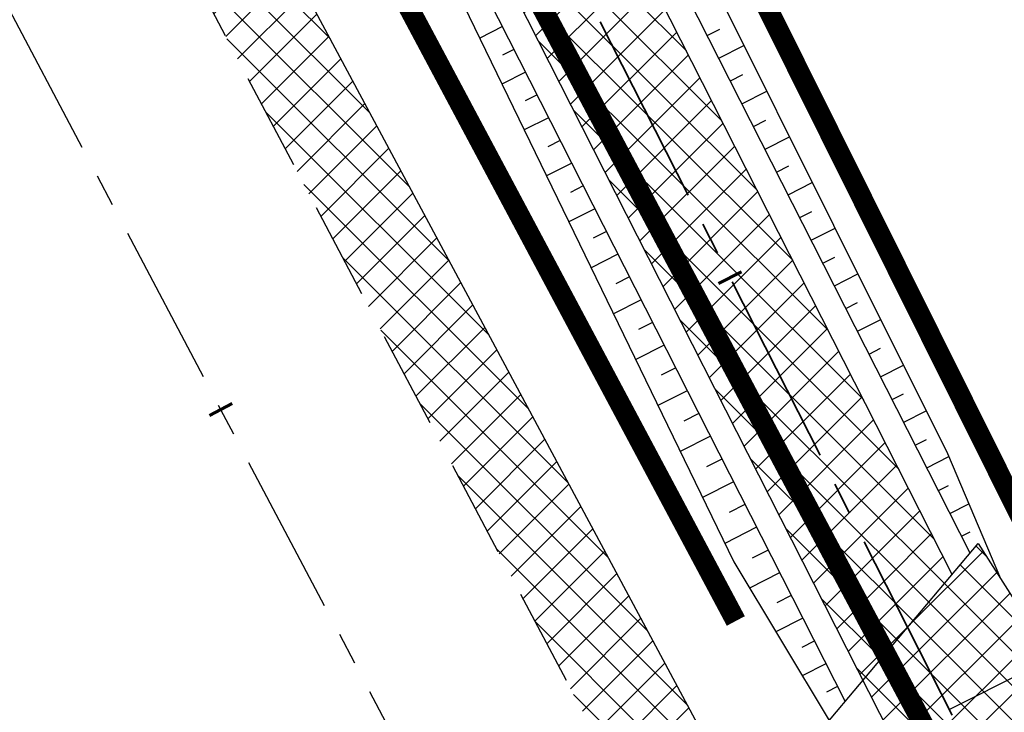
# Model space of a CAD drawing. Header units: metres. Extents: x 7529682 to 7533711, y 5721195 to 5727842.
# Tile 109 of 232: x 7530798 to 7530818, y 5725713 to 5725727. Entities that reach past the tile are written whole.
import ezdxf

# ---------------------------------------------------------------- set-up
doc = ezdxf.new("R2010")
doc.units = ezdxf.units.M
for name, pattern in [('817-dzialki-09-05-04$0$HIDDEN', [0.375, 0.25, -0.125]), ('ACAD_ISO05W100', [33, 24, -3, 0, -3, 0, -3]), ('CENTER', [50.800000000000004, 31.75, -6.35, 6.35, -6.35]), ('CENTER2', [28.575000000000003, 19.05, -3.175, 3.175, -3.175]), ('HIDDEN', [9.524999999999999, 6.35, -3.175])]:
    doc.linetypes.add(name, pattern=pattern)
for name, color, linetype in [('C-DROGI-SYTUACJA', 7, 'Continuous'), ('C-DROGI-SYTUACJA-ETYKIETY', 7, 'Continuous'), ('D-hatch-pobocza', 131, 'Continuous'), ('D-hatch-zjazdy-BA', 244, 'Continuous'), ('D-pobocza', 60, 'Continuous'), ('D-rowy', 160, 'Continuous'), ('D-skarpa', 2, 'Continuous'), ('D-skarpa-kreskowanie', 2, 'Continuous')]:
    doc.layers.add(name, color=color, linetype=linetype)
doc.layers.add('D-hatch-ciag-pieszo-rowerowy', color=7, linetype='Continuous', lineweight=13, true_color=0xff9f80)
doc.layers.add('D-LR-etap-III', color=7, linetype='817-dzialki-09-05-04$0$HIDDEN', lineweight=50, true_color=0x00008f)
for name, color, linetype, lineweight in [('D-krawędzie', 3, 'Continuous', 30), ('D-obrzeża', 2, 'Continuous', 30), ('D-oś', 10, 'CENTER', 30), ('D-pas-drogowy', 7, 'ACAD_ISO05W100', 50), ('D-zjazdy', 202, 'Continuous', 30), ('D-zjazdy-opis', 202, 'Continuous', 30)]:
    doc.layers.add(name, color=color, linetype=linetype, lineweight=lineweight)
doc.layers.add('poprzeczki', color=7, linetype='Continuous', true_color=0x0000c7)
pattern_1 = [(45, (0, 0), (-0.3367596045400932, 0.3367596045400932), []), (135, (0, 0), (-0.3367596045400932, -0.3367596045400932), [])]

# ---------------------------------------------------------------- blocks, each defined once
blk = doc.blocks.new('AeccTickLine')
at = {"color": 0, "linetype": 'ByBlock', "lineweight": -2}
blk.add_line((0, 1), (-3.673819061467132e-16, -1), dxfattribs=at)

msp = doc.modelspace()

# ---------------------------------------------------------------- hatches: boundary and pattern name
at = {"layer": 'D-hatch-ciag-pieszo-rowerowy'}
h = msp.add_hatch(dxfattribs=at)
h.set_pattern_fill('ANSI37', color=256, scale=0.15, style=0)
h.set_pattern_definition(pattern_1)
edge = h.paths.add_edge_path()
edge.add_line((7530776.607199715, 5725790.32115803), (7530759.629252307, 5725822.460878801))
edge.add_line((7530759.629252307, 5725822.460878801), (7530758.520315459, 5725821.883972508))
edge.add_line((7530758.520315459, 5725821.883972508), (7530775.500859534, 5725789.739336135))
edge.add_line((7530775.500859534, 5725789.739336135), (7530792.728626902, 5725756.83339883))
edge.add_line((7530792.728626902, 5725756.83339883), (7530803.872935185, 5725735.729115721))
edge.add_arc((7530538.588320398, 5725595.643166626), 299.9999999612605, 26.897255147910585, 27.836700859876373, ccw=False)
edge.add_line((7530806.134081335, 5725731.360762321), (7530814.970565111, 5725713.941033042))
edge.add_line((7530814.970565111, 5725713.941033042), (7530815.845092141, 5725714.97978109))
edge.add_line((7530815.845092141, 5725714.97978109), (7530807.239406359, 5725731.94451075))
edge.add_arc((7530539.69370321, 5725596.226801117), 299.9999999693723, 26.89727954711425, 27.83670124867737)
edge.add_line((7530804.978317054, 5725736.312752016), (7530793.835011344, 5725757.415136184))
edge.add_line((7530793.835011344, 5725757.415136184), (7530776.607199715, 5725790.32115803))
edge = h.paths.add_edge_path()
edge.add_line((7530816.037319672, 5725715.20810562), (7530816.719618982, 5725716.018528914))
edge.add_line((7530816.719618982, 5725716.018528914), (7530808.344729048, 5725732.528263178))
edge.add_arc((7530540.799086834, 5725596.810433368), 299.9999999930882, 26.89730528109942, 27.83670086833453)
edge.add_line((7530806.083701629, 5725736.896382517), (7530794.941395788, 5725757.996873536))
edge.add_line((7530794.941395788, 5725757.996873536), (7530777.713539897, 5725790.902979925))
edge.add_line((7530777.713539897, 5725790.902979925), (7530760.738189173, 5725823.037785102))
edge.add_line((7530760.738189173, 5725823.037785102), (7530759.629252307, 5725822.460878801))
edge.add_line((7530759.629252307, 5725822.460878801), (7530776.607199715, 5725790.32115803))
edge.add_line((7530776.607199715, 5725790.32115803), (7530793.835011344, 5725757.415136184))
edge.add_line((7530793.835011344, 5725757.415136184), (7530804.978317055, 5725736.312752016))
edge.add_arc((7530539.69370321, 5725596.226801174), 299.9999999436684, 26.89727953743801, 27.83670123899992, ccw=False)
edge.add_line((7530807.239406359, 5725731.94451075), (7530815.845092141, 5725714.97978109))
edge.add_line((7530815.845092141, 5725714.97978109), (7530816.037319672, 5725715.20810562))
at = {"layer": 'D-hatch-pobocza'}
h = msp.add_hatch(dxfattribs=at)
h.set_pattern_fill('ANSI37', color=256, scale=0.15, style=0)
h.set_pattern_definition(pattern_1)
h.paths.add_polyline_path([(7530720.98, 5725884.44), (7530708.37, 5725908.34), (7530695.8, 5725932.28), (7530687.36, 5725949.02), (7530675.509999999, 5725970.87), (7530663.29, 5725994.02), (7530649.63, 5726020.19), (7530635.9, 5726046.17), (7530600.685173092, 5726114.059213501), (7530599.742800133, 5726113.514541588), (7530641.555222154, 5726032.007915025), (7530660.960861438, 5725995.070069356), (7530689.128213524, 5725941.540167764), (7530707.335918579, 5725907.031820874), (7530725.255781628, 5725873.092686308), (7530743.969545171, 5725837.653904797), (7530770.526708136, 5725787.119408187), (7530787.864146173, 5725754.266918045), (7530809.812893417, 5725712.701971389), (7530812.027706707, 5725712.540894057), (7530798.84, 5725737.15), (7530787.349999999, 5725758.8), (7530776.05, 5725780.2), (7530760.429999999, 5725809.79), (7530749.219999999, 5725830.63), (7530733.519999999, 5725861.06)])
at = {"layer": 'D-hatch-zjazdy-BA'}
h = msp.add_hatch(dxfattribs=at)
h.set_pattern_fill('ANSI37', color=256, scale=0.15, style=0)
h.set_pattern_definition(pattern_1)
h.paths.add_polyline_path([(7530817.228896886, 5725716.623440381), (7530814.970565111, 5725713.941033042), (7530816.52699201, 5725710.872783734), (7530818.77, 5725714.21)])

# ---------------------------------------------------------------- linework, layer by layer
at = {"layer": 'C-DROGI-SYTUACJA', "color": 10, "linetype": 'CENTER2', "lineweight": 35, "ltscale": 0.2}
msp.add_lwpolyline([(7530731.225186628, 5725876.243669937), (7530749.9411932, 5725840.80064079), (7530776.607199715, 5725790.32115803), (7530793.835011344, 5725757.415136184), (7530804.978317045, 5725736.312752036, -0.004099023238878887), (7530807.239406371, 5725731.944510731), (7530820.113028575, 5725706.566228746), (7530830.270223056, 5725687.299354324), (7530846.386568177, 5725656.604833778), (7530866.204308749, 5725619.068234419), (7530877.760224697, 5725597.076230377, 0.1335355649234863), (7530884.90917624, 5725589.391702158), (7530887.484076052, 5725587.791725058, -0.1336076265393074), (7530894.635661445, 5725580.10218264), (7530904.400482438, 5725561.506014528, -0.1127731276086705)], format="xyb", dxfattribs=at)
at = {"layer": 'D-krawędzie', "linetype": 'HIDDEN', "ltscale": 0.3, "flags": 128}
msp.add_lwpolyline([(7530572.009999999, 5726166.06), (7530620.380949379, 5726072.761487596), (7530641.555222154, 5726032.007915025), (7530660.960861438, 5725995.070069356), (7530689.128213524, 5725941.540167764), (7530707.335918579, 5725907.031820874), (7530725.255781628, 5725873.092686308), (7530743.969545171, 5725837.653904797), (7530770.526708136, 5725787.119408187), (7530787.864146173, 5725754.266918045), (7530809.897571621, 5725712.541613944), (7530824.739035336, 5725684.389287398), (7530840.856259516, 5725653.693092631), (7530860.675070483, 5725616.154465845), (7530865.283000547, 5725607.394015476), (7530878.050274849, 5725583.079962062), (7530918.171722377, 5725507.178125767), (7530950.162943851, 5725446.305402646), (7530993.419108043, 5725364.264712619), (7531022.766433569, 5725308.719304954), (7531053.80955549, 5725249.872416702), (7531081.165622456, 5725197.874670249), (7531103.902359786, 5725154.540603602), (7531128.123220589, 5725108.448161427), (7531149.3, 5725068.249999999), (7531167.380094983, 5725033.766927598), (7531197.164745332, 5724976.987689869), (7531228.151004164, 5724918.034426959), (7531253.152837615, 5724870.491119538), (7531286.7961686, 5724806.653565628), (7531306.739858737, 5724768.664832), (7531335.094443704, 5724714.652299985), (7531357.3191504, 5724672.438740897), (7531373.644908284, 5724641.454376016), (7531392.161870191, 5724605.998675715), (7531418.480331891, 5724555.852756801), (7531439.726902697, 5724515.582472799), (7531468.399107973, 5724461.077223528), (7531491.782023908, 5724416.527754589), (7531531.990296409, 5724339.832565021), (7531557.226635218, 5724291.658956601), (7531569.851546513, 5724267.577443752), (7531591.375556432, 5724226.547822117), (7531610.003879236, 5724191.103071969), (7531616.882991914, 5724177.998849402), (7531629.984986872, 5724153.025496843), (7531641.006768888, 5724132.021778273), (7531664.906257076, 5724087.616922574), (7531677.64401952, 5724064.785715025), (7531683.112433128, 5724054.988140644), (7531686.752875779, 5724048.180044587), (7531695.447538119, 5724031.696667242), (7531703.748818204, 5724015.917210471), (7531709.214143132, 5724005.513965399), (7531719.388607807, 5723986.14687362), (7531726.295217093, 5723973.000144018), (7531732.740794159, 5723960.735633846), (7531735.13, 5723956.19)], dxfattribs=at)
at = {"layer": 'D-LR-etap-III', "ltscale": 10, "flags": 128}
msp.add_lwpolyline([(7531750.474471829, 5723895.103125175, 0.4, 0.4, 0), (7531750.505, 5723895.13, 0.4, 0.4, 0), (7531682.71, 5724022.92, 0.4, 0.4, 0), (7531619.177023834, 5724147.203692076, 0.4, 0.4, 0), (7531592.308960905, 5724198.48863389, 0.4, 0.4, 0), (7531553.263875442, 5724272.918564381, 0.4, 0.4, 0), (7531504.019999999, 5724366.79, 0.4, 0.4, 0), (7531482.09, 5724407.62, 0.4, 0.4, 0), (7531412.350402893, 5724541.182759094, 0.4, 0.4, 0), (7531388.463669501, 5724586.929768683, 0.4, 0.4, 0), (7531345.12, 5724669.94, 0.4, 0.4, 0), (7531127.66, 5725081.67, 0.4, 0.4, 0), (7531059.253139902, 5725211.040795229, 0.4, 0.4, 0), (7531008.007244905, 5725307.953830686, 0.4, 0.4, 0), (7530964.181635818, 5725390.835555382, 0.4, 0.4, 0), (7530914.557354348, 5725484.683561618, 0.4, 0.4, 0), (7530865.243241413, 5725577.493975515, 0.4, 0.4, 0), (7530840.085257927, 5725624.058651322, 0.4, 0.4, 0), (7530802.559525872, 5725694.924584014, 0.4, 0.4, 0), (7530755.54, 5725787.51, 0.4, 0.4, 0), (7530708.717810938, 5725876.303221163, 0.4, 0.4, 0), (7530695.12, 5725902.09, 0.4, 0.4, 0), (7530642.91397006, 5726001.07839487, 0.4, 0.4, 0), (7530634.934723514, 5726016.146615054, 0.4, 0.4, 0), (7530610.820000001, 5726061.929999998, 0.4, 0.4, 0), (7530610.820000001, 5726061.929999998, 0.4, 0.4, 0), (7530607.21, 5726063.51, 0.4, 0.4, 0), (7530597.42, 5726080.68, 0.4, 0.4, 0), (7530591.16, 5726088.44, 0.4, 0.4, 0), (7530581.28, 5726107.21, 0.4, 0.4, 0), (7530571.29, 5726130.56, 0.4, 0.4, 0), (7530549.554994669, 5726171.527317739, 0.4, 0.4, 0), (7530531.014309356, 5726206.473807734, 0.4, 0.4, 0), (7530516.461208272, 5726236.016618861, 0.4, 0.4, 0), (7530500.798929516, 5726266.141265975, 0.4, 0.4, 0), (7530491.349999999, 5726283.94, 0.4, 0.4, 0), (7530482.4, 5726303.41, 0.4, 0.4, 0), (7530482.4, 5726303.41, 0.4, 0.4, 0), (7530450.41, 5726357.28, 0.4, 0.4, 0), (7530397.759396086, 5726458.499907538, 0.4, 0.4, 0), (7530334.707815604, 5726583.664702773, 0.4, 0.4, 0), (7530303.939274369, 5726645.167943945, 0.4, 0.4, 0), (7530300.509779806, 5726651.777515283, 0.4, 0.4, 0), (7530289.213532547, 5726671.966724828, 0.4, 0.4, 0), (7530281.54, 5726685.57, 0.4, 0.4, 0), (7530261.37085633, 5726724.163374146, 0.4, 0.4, 0), (7530254.03, 5726738.21, 0.4, 0.4, 0), (7530197.219999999, 5726845.06, 0.4, 0.4, 0), (7530194.71, 5726849.15, 0.4, 0.4, 0), (7530195.92, 5726850.75, 0.4, 0.4, 0), (7530170.546669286, 5726892.961489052, 0.4, 0.4, 0), (7530143.174718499, 5726945.065838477, 0.4, 0.4, 0), (7530105.059999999, 5727018.32, 0.4, 0.4, 0), (7530100.059999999, 5727027.16, 0.4, 0.4, 0), (7530062.318670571, 5727099.625398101, 0.4, 0.4, 0), (7530015.378537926, 5727189.420463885, 0.4, 0.4, 0), (7529983.207960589, 5727250.206596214, 0.4, 0.4, 0), (7529953.284293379, 5727306.74720398, 0.4, 0.4, 0), (7529900.67053443, 5727406.15903814, 0.4, 0.4, 0), (7529890.630239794, 5727425.131178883, 0.4, 0.4, 0), (7529875.155383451, 5727454.426350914, 0.4, 0.4, 0), (7529857.560096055, 5727487.787346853, 0.4, 0.4, 0), (7529835.194401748, 5727530.19312405, 0.4, 0.4, 0), (7529811.740544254, 5727574.662079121, 0.4, 0.4, 0), (7529792.101859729, 5727611.922638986, 0.4, 0.4, 0), (7529768.066117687, 5727657.469613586, 0.4, 0.4, 0), (7529755.210566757, 5727682.131373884, 0.4, 0.4, 0), (7529753.309999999, 5727681.13, 0.4, 0.4, 0), (7529739.21, 5727707.77, 0.4, 0.4, 0), (7529735.394745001, 5727711.251990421, 0.4, 0.4, 0), (7529725.42, 5727730.2, 0.4, 0.4, 0), (7529723.55, 5727729.88, 0.4, 0.4, 0), (7529695.566668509, 5727782.932080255, 0.4, 0.4, 0), (7529717.67971874, 5727794.024357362, 0.4, 0.4, 0), (7529736.274870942, 5727758.647400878, 0.4, 0.4, 0), (7529736.274870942, 5727758.647400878, 0.4, 0.4, 0), (7529744.511003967, 5727750.406106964, 0.4, 0.4, 0), (7529744.511003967, 5727750.406106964, 0.4, 0.4, 0), (7529750.282568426, 5727738.549848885, 0.4, 0.4, 0), (7529777.108510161, 5727687.569424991, 0.4, 0.4, 0), (7529796.51537536, 5727651.329932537, 0.4, 0.4, 0), (7529814.937945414, 5727616.793170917, 0.4, 0.4, 0), (7529839.006722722, 5727572.303976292, 0.4, 0.4, 0), (7529860.617626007, 5727532.509108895, 0.4, 0.4, 0), (7529882.348967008, 5727491.504261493, 0.4, 0.4, 0), (7529904.865139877, 5727449.096370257, 0.4, 0.4, 0), (7529920.747384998, 5727418.884773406, 0.4, 0.4, 0), (7529946.676504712, 5727368.547487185, 0.4, 0.4, 0), (7529972.024701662, 5727320.573310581, 0.4, 0.4, 0), (7529987.740014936, 5727290.153392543, 0.4, 0.4, 0), (7529996.497385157, 5727273.661630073, 0.4, 0.4, 0), (7530017.541471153, 5727234.202689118, 0.4, 0.4, 0), (7530033.053657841, 5727204.864166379, 0.4, 0.4, 0), (7530051.622983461, 5727170.222745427, 0.4, 0.4, 0), (7530069.276612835, 5727137.015751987, 0.4, 0.4, 0), (7530089.385386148, 5727097.533639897, 0.4, 0.4, 0), (7530109.712512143, 5727060.746615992, 0.4, 0.4, 0), (7530136.769722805, 5727011.640131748, 0.4, 0.4, 0), (7530162.446686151, 5726962.743777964, 0.4, 0.4, 0), (7530187.674104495, 5726916.992101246, 0.4, 0.4, 0), (7530207.820739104, 5726879.335323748, 0.4, 0.4, 0), (7530230.625609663, 5726834.518686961, 0.4, 0.4, 0), (7530262.288093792, 5726776.61832811, 0.4, 0.4, 0), (7530277.509672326, 5726760.213143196, 0.4, 0.4, 0), (7530286.036865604, 5726744.106684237, 0.4, 0.4, 0), (7530288.097472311, 5726735.884066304, 0.4, 0.4, 0), (7530290.393870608, 5726725.046963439, 0.4, 0.4, 0), (7530296.17664807, 5726713.582980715, 0.4, 0.4, 0), (7530302.726195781, 5726701.18226779, 0.4, 0.4, 0), (7530325.685047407, 5726657.466383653, 0.4, 0.4, 0), (7530343.243978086, 5726623.648592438, 0.4, 0.4, 0), (7530360.229820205, 5726591.746871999, 0.4, 0.4, 0), (7530383.20855044, 5726548.059469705, 0.4, 0.4, 0), (7530406.017875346, 5726503.605514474, 0.4, 0.4, 0), (7530427.464919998, 5726462.620289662, 0.4, 0.4, 0), (7530447.9278544, 5726424.388014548, 0.4, 0.4, 0), (7530471.126878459, 5726379.920667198, 0.4, 0.4, 0), (7530490.501003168, 5726343.033350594, 0.4, 0.4, 0), (7530509.499458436, 5726306.733076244, 0.4, 0.4, 0), (7530529.890269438, 5726267.244072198, 0.4, 0.4, 0), (7530543.852446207, 5726238.990319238, 0.4, 0.4, 0), (7530554.808897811, 5726218.943990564, 0.4, 0.4, 0), (7530559.027108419, 5726212.223286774, 0.4, 0.4, 0), (7530563.060988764, 5726206.409670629, 0.4, 0.4, 0), (7530566.93354971, 5726200.463543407, 0.4, 0.4, 0), (7530569.771022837, 5726194.901501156, 0.4, 0.4, 0), (7530571.47319415, 5726191.282350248, 0.4, 0.4, 0), (7530572.839142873, 5726188.024533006, 0.4, 0.4, 0), (7530575.295071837, 5726182.034664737, 0.4, 0.4, 0), (7530579.736851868, 5726173.306070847, 0.4, 0.4, 0), (7530583.3, 5726167.41, 0.4, 0.4, 0), (7530593.4, 5726163.33, 0.4, 0.4, 0), (7530598.618375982, 5726155.264489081, 0.4, 0.4, 0), (7530608.258304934, 5726140.497132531, 0.4, 0.4, 0), (7530603.269999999, 5726136.83, 0.4, 0.4, 0), (7530606.53, 5726131.84, 0.4, 0.4, 0), (7530604.239057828, 5726124.21679044, 0.4, 0.4, 0), (7530605.847136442, 5726121.630127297, 0.4, 0.4, 0), (7530608.971611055, 5726116.164124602, 0.4, 0.4, 0), (7530618.114293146, 5726097.791111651, 0.4, 0.4, 0), (7530651.213125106, 5726034.959524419, 0.4, 0.4, 0), (7530670.243741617, 5725998.61095082, 0.4, 0.4, 0), (7530698.075474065, 5725945.952624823, 0.4, 0.4, 0), (7530716.505955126, 5725911.3051464, 0.4, 0.4, 0), (7530735.223454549, 5725875.667401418, 0.4, 0.4, 0), (7530752.504235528, 5725842.154920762, 0.4, 0.4, 0), (7530778.310652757, 5725793.501254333, 0.4, 0.4, 0), (7530797.499961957, 5725756.381811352, 0.4, 0.4, 0), (7530812.518974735, 5725728.28874362, 0.4, 0.4, 0), (7530820.039295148, 5725713.160404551, 0.4, 0.4, 0), (7530822.422446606, 5725710.193574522, 0.4, 0.4, 0), (7530833.154893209, 5725688.800634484, 0.4, 0.4, 0), (7530849.629354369, 5725656.158601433, 0.4, 0.4, 0), (7530867.98290276, 5725621.963939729, 0.4, 0.4, 0), (7530872.629809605, 5725612.88760475, 0.4, 0.4, 0), (7530880.354488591, 5725597.594500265, 0.4, 0.4, 0), (7530883.839446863, 5725593.389159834, 0.4, 0.4, 0), (7530891.782113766, 5725587.763349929, 0.4, 0.4, 0), (7530895.038670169, 5725584.280746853, 0.4, 0.4, 0), (7530897.033644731, 5725580.941110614, 0.4, 0.4, 0), (7530900.951646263, 5725579.945856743, 0.4, 0.4, 0), (7530904.80970798, 5725571.977328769, 0.4, 0.4, 0), (7530903.682362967, 5725568.566434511, 0.4, 0.4, 0), (7530908.900614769, 5725558.844845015, 0.4, 0.4, 0), (7530910.252030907, 5725545.671606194, 0.4, 0.4, 0), (7530912.872986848, 5725538.645543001, 0.4, 0.4, 0), (7530945.278171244, 5725478.464284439, 0.4, 0.4, 0), (7530959.692318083, 5725450.24628822, 0.4, 0.4, 0), (7531002.82670893, 5725368.192370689, 0.4, 0.4, 0), (7531044.703532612, 5725290.314293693, 0.4, 0.4, 0), (7531064.098839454, 5725253.212562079, 0.4, 0.4, 0), (7531083.010253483, 5725216.677517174, 0.4, 0.4, 0), (7531113.013137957, 5725158.465613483, 0.4, 0.4, 0), (7531137.364304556, 5725113.07076138, 0.4, 0.4, 0), (7531150.830830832, 5725086.711759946, 0.4, 0.4, 0), (7531159.745663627, 5725076.640848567, 0.4, 0.4, 0), (7531166.309999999, 5725074.58, 0.4, 0.4, 0), (7531172.29, 5725062.58, 0.4, 0.4, 0), (7531170.589828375, 5725055.605912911, 0.4, 0.4, 0), (7531173.732823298, 5725044.080706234, 0.4, 0.4, 0), (7531215.342008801, 5724964.859648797, 0.4, 0.4, 0), (7531238.054496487, 5724921.684649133, 0.4, 0.4, 0), (7531262.389821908, 5724875.282876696, 0.4, 0.4, 0), (7531295.587160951, 5724811.265731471, 0.4, 0.4, 0), (7531348.487908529, 5724712.362812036, 0.4, 0.4, 0), (7531363.740817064, 5724682.68394264, 0.4, 0.4, 0), (7531366.986905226, 5724675.865317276, 0.4, 0.4, 0), (7531382.541261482, 5724646.110625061, 0.4, 0.4, 0), (7531401.299165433, 5724610.874551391, 0.4, 0.4, 0), (7531428.964837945, 5724558.862274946, 0.4, 0.4, 0), (7531449.111202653, 5724520.397801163, 0.4, 0.4, 0), (7531477.292992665, 5724465.831467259, 0.4, 0.4, 0), (7531500.996290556, 5724421.112506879, 0.4, 0.4, 0), (7531512.121834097, 5724400.549045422, 0.4, 0.4, 0), (7531513.78163794, 5724396.757451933, 0.4, 0.4, 0), (7531526.32, 5724379.39, 0.4, 0.4, 0), (7531566.783642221, 5724302.73628205, 0.4, 0.4, 0), (7531578.579156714, 5724282.774819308, 0.4, 0.4, 0), (7531584.232619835, 5724273.111246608, 0.4, 0.4, 0), (7531590.109283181, 5724263.508189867, 0.4, 0.4, 0), (7531593.027899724, 5724258.771479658, 0.4, 0.4, 0), (7531595.711841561, 5724254.226824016, 0.4, 0.4, 0), (7531601.659976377, 5724243.898197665, 0.4, 0.4, 0), (7531606.097733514, 5724235.986407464, 0.4, 0.4, 0), (7531609.382207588, 5724230.799061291, 0.4, 0.4, 0), (7531611.580260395, 5724227.671180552, 0.4, 0.4, 0), (7531612.707802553, 5724225.86410867, 0.4, 0.4, 0), (7531618.665224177, 5724214.480919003, 0.4, 0.4, 0), (7531619.885522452, 5724212.333950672, 0.4, 0.4, 0), (7531620.931818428, 5724210.787064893, 0.4, 0.4, 0), (7531623.518605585, 5724207.111542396, 0.4, 0.4, 0), (7531626.143926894, 5724203.61306897, 0.4, 0.4, 0), (7531632.022984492, 5724196.485954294, 0.4, 0.4, 0), (7531653.949089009, 5724152.617641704, 0.4, 0.4, 0), (7531656.750690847, 5724143.103797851, 0.4, 0.4, 0), (7531659.61440691, 5724133.254504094, 0.4, 0.4, 0), (7531661.627147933, 5724128.646047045, 0.4, 0.4, 0.01093811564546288), (7531674.314987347, 5724101.43546424, 0.4, 0.4, 0), (7531685.137626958, 5724081.408252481, 0.4, 0.4, 0), (7531692.159945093, 5724066.277333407, 0.4, 0.4, 0), (7531699.662164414, 5724051.388120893, 0.4, 0.4, 0), (7531704.480624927, 5724040.808561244, 0.4, 0.4, 0), (7531704.480624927, 5724040.808561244, 0.4, 0.4, 0), (7531704.401251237, 5724037.368913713, 0.4, 0.4, 0), (7531720.383609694, 5724003.441317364, 0.4, 0.4, 0), (7531728.79890528, 5723986.206298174, 0.4, 0.4, 0), (7531733.237926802, 5723977.192631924, 0.4, 0.4, 0), (7531736.750027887, 5723969.505210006, 0.4, 0.4, 0), (7531737.336143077, 5723968.518916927, 0.4, 0.4, 0), (7531738.285051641, 5723967.699360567, 0.4, 0.4, 0), (7531742.180915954, 5723962.346428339, 0.4, 0.4, 0), (7531744.286141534, 5723958.615526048, 0.4, 0.4, 0), (7531755.393260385, 5723944.192617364, 0.4, 0.4, 0), (7531758.69, 5723936.76, 0.4, 0.4, 0), (7531780.08, 5723929.25, 0.4, 0.4, 0), (7531792.611989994, 5723906.337708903, 0.4, 0.4, 0), (7531792.611989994, 5723906.337708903, 0.4, 0.4, 0), (7531756.962094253, 5723883.055323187, 0.4, 0.4, 0), (7531750.46, 5723895.130000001, 0.4, 0.4, 0), (7531750.46, 5723895.130000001, 0, 0, 0)], format="xyseb", dxfattribs=at)
at = {"layer": 'D-obrzeża'}
for points in [[(7530816.719618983, 5725716.018528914), (7530808.344729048, 5725732.528263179, 0.004098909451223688), (7530806.083701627, 5725736.89638252), (7530794.941395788, 5725757.996873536), (7530777.713539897, 5725790.902979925), (7530751.046456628, 5725841.384501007), (7530732.330539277, 5725876.827361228), (7530714.411684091, 5725910.764586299), (7530696.205942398, 5725945.269212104), (7530668.046470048, 5725998.784136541), (7530664.910117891, 5726005.013743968, 0.005149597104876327), (7530662.074668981, 5726010.504156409), (7530653.607852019, 5726026.492780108, -0.005149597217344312), (7530650.772403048, 5726031.983192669), (7530642.15542369, 5726049.098744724), (7530627.426120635, 5726076.938607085), (7530607.072789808, 5726115.582281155, 0.0171909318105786), (7530603.662130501, 5726121.550863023), (7530600.460822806, 5726126.731204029, -0.2231735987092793), (7530600.169674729, 5726129.265560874), (7530602.62444678, 5726136.556380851), (7530601.532376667, 5726138.657784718)], [(7530597.423349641, 5726127.911989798, 0.1239919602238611), (7530598.087196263, 5726125.816569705), (7530601.490245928, 5726120.309770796, -0.0171909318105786), (7530604.900905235, 5726114.341188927), (7530625.206004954, 5726075.789088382), (7530639.927362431, 5726047.964838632), (7530648.539517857, 5726030.859026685, 0.005149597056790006), (7530651.374987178, 5726025.36862485), (7530659.841864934, 5726009.380030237, -0.005149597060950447), (7530662.677334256, 5726003.889628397), (7530665.829676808, 5725997.62831794), (7530693.994192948, 5725944.103808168), (7530712.200589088, 5725909.597942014), (7530730.119780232, 5725875.660080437), (7530748.835751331, 5725840.217118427), (7530775.500859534, 5725789.739336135), (7530792.728626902, 5725756.83339883), (7530803.872935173, 5725735.729115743, -0.004099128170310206), (7530806.134081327, 5725731.360762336), (7530819.007277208, 5725705.983294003)]]:
    msp.add_lwpolyline(points, format="xyb", dxfattribs=at)
at = {"layer": 'D-oś', "ltscale": 0.1}
msp.add_lwpolyline([(7530915.075467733, 5725505.546186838), (7530874.953735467, 5725581.448561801), (7530862.185373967, 5725605.764687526), (7530857.578697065, 5725614.522755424), (7530837.759286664, 5725652.062517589), (7530821.64157021, 5725682.759649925), (7530806.802584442, 5725710.90727788), (7530784.768746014, 5725752.633364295), (7530767.429894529, 5725785.48853276), (7530740.872937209, 5725836.022638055), (7530722.160718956, 5725871.458493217), (7530704.240385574, 5725905.398518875), (7530686.031764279, 5725939.908602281), (7530657.86242703, 5725993.442278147), (7530638.453085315, 5726030.387171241), (7530594.845000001, 5726110.895), (7530594.845000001, 5726110.895), (7530594.845000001, 5726110.895), (7530540.21, 5726214.45)], dxfattribs=at)
at = {"layer": 'D-pas-drogowy', "ltscale": 0.2, "flags": 128}
msp.add_lwpolyline([(7531633.018560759, 5724182.834272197, 0.4, 0.4, 0), (7531617.558899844, 5724211.608162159, 0.4, 0.4, 0), (7531566.783642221, 5724302.73628205, 0.4, 0.4, 0), (7531538.419082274, 5724356.469679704, 0.4, 0.4, 0), (7531526.32, 5724379.39, 0.4, 0.4, 0), (7531516.102085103, 5724393.607319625, 0.4, 0.4, 0.001485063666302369), (7531513.78037409, 5724396.837773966, 0.4, 0.4, 0), (7531501.87, 5724413.41, 0.4, 0.4, 0), (7531474.926107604, 5724464.507896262, 0.4, 0.4, 0), (7531446.200436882, 5724518.992313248, 0.4, 0.4, 0), (7531424.962185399, 5724559.262257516, 0.4, 0.4, 0), (7531398.444460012, 5724609.565801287, 0.4, 0.4, 0), (7531379.647455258, 5724645.216004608, 0.4, 0.4, 0), (7531365.23, 5724672.56, 0.4, 0.4, 0), (7531341.305752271, 5724717.915356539, 0.4, 0.4, 0), (7531312.899996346, 5724771.788898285, 0.4, 0.4, 0), (7531292.590923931, 5724810.306502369, 0.4, 0.4, 0), (7531259.391619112, 5724873.271351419, 0.4, 0.4, 0), (7531233.740401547, 5724921.922582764, 0.4, 0.4, 0), (7531203.072738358, 5724980.092044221, 0.4, 0.4, 0), (7531173.471398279, 5725036.225177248, 0.4, 0.4, 0), (7531168.269999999, 5725046.09, 0.4, 0.4, 0), (7531172.29, 5725062.58, 0.4, 0.4, 0), (7531166.309999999, 5725074.58, 0.4, 0.4, 0), (7531150.32, 5725079.6, 0.4, 0.4, 0), (7531141.5, 5725096.43, 0.4, 0.4, 0), (7531109.311735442, 5725157.814415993, 0.4, 0.4, 0), (7531086.641300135, 5725201.047918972, 0.4, 0.4, 0), (7531059.198258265, 5725253.383662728, 0.4, 0.4, 0), (7531028.206828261, 5725312.48946212, 0.4, 0.4, 0), (7530999.104694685, 5725367.990143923, 0.4, 0.4, 0), (7530956.247527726, 5725449.724815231, 0.4, 0.4, 0), (7530924.397774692, 5725510.463768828, 0.4, 0.4, 0), (7530897.509999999, 5725561.74, 0.4, 0.4, 0), (7530894.46, 5725566.14, 0.4, 0.4, 0), (7530892.16, 5725570.49, 0.4, 0.4, 0), (7530869.362688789, 5725613.307018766, 0.4, 0.4, 0), (7530861.693971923, 5725627.704613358, 0.4, 0.4, 0), (7530852.74, 5725644.52, 0.4, 0.4, 0), (7530831.509999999, 5725684.2, 0.4, 0.4, 0), (7530811.13, 5725722.52, 0.4, 0.4, 0), (7530792.3476413, 5725757.940652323, 0.4, 0.4, 0), (7530768.03, 5725803.8, 0.4, 0.4, 0), (7530748.768542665, 5725840.178507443, 0.4, 0.4, 0), (7530727.7, 5725879.97, 0.4, 0.4, 0), (7530712.0981582, 5725909.54523909, 0.4, 0.4, 0), (7530693.644105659, 5725944.645156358, 0.4, 0.4, 0), (7530665.702224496, 5725997.538976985, 0.4, 0.4, 0), (7530641.759999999, 5726042.88, 0.4, 0.4, 0), (7530616.5, 5726091.48, 0.4, 0.4, 0), (7530604.628439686, 5726114.319880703, 0.4, 0.4, -0.007762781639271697), (7530602.5, 5726118.43, 0.4, 0.4, 0), (7530603.992037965, 5726123.394821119, 0.4, 0.4, 0), (7530606.53, 5726131.84, 0.4, 0.4, 0), (7530603.269999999, 5726136.83, 0.4, 0.4, 0), (7530593.775620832, 5726151.368713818, 0.4, 0.4, 0), (7530590.202637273, 5726156.84001263, 0.4, 0.4, 0), (7530583.3, 5726167.41, 0.4, 0.4, 0), (7530580.578343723, 5726170.427567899, 0.4, 0.4, 0), (7530575.849999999, 5726175.67, 0.4, 0.4, 0), (7530569.009999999, 5726186.66, 0.4, 0.4, 0), (7530562.555322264, 5726199.189409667, 0.4, 0.4, 0), (7530555.67, 5726211.39, 0.4, 0.4, 0), (7530548.29, 5726224.23, 0.4, 0.4, 0), (7530540.58, 5726237.71, 0.4, 0.4, 0), (7530532.679999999, 5726252.65, 0.4, 0.4, 0), (7530524.059999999, 5726269.35, 0.4, 0.4, 0), (7530502.82, 5726309.91, 0.4, 0.4, 0), (7530488.83, 5726336.63, 0.4, 0.4, 0), (7530466.03, 5726380.16, 0.4, 0.4, 0), (7530438.469999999, 5726432.77, 0.4, 0.4, 0), (7530424.53, 5726459.09, 0.4, 0.4, 0), (7530401.63, 5726502.97, 0.4, 0.4, 0), (7530383.38, 5726538.06, 0.4, 0.4, 0), (7530353.969999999, 5726593.52, 0.4, 0.4, 0), (7530338.469999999, 5726622.74, 0.4, 0.4, 0), (7530322.009999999, 5726653.88, 0.4, 0.4, 0), (7530297.54, 5726700.33, 0.4, 0.4, 0), (7530287.38, 5726719.6, 0.4, 0.4, 0), (7530285.94993921, 5726722.315508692, 0.4, 0.4, 0), (7530280.259999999, 5726733.12, 0.4, 0.4, 0), (7530266.73, 5726758.74, 0.4, 0.4, 0), (7530260.42, 5726770.47, 0.4, 0.4, 0), (7530253.25, 5726783.82, 0.4, 0.4, 0), (7530244.95, 5726799.33, 0.4, 0.4, 0), (7530239.389999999, 5726808.49, 0.4, 0.4, 0), (7530238.29, 5726807.9, 0.4, 0.4, 0), (7530218.11, 5726850.67, 0.4, 0.4, 0), (7530175.906646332, 5726928.168028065, 0.4, 0.4, 0), (7530096.679999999, 5727076.15, 0.4, 0.4, 0), (7530094.679999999, 5727079.89, 0.4, 0.4, 0), (7530064.59693469, 5727135.522637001, 0.4, 0.4, 0), (7530046.730970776, 5727168.8921561, 0.4, 0.4, 0), (7530025.803045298, 5727208.461374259, 0.4, 0.4, 0), (7530012.846501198, 5727232.979315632, 0.4, 0.4, 0), (7529994.15, 5727268.45, 0.4, 0.4, 0), (7529981.670868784, 5727291.93018666, 0.4, 0.4, 0), (7529949.889999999, 5727351.73, 0.4, 0.4, 0), (7529924.75, 5727399.03, 0.4, 0.4, 0), (7529915.515824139, 5727417.099754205, 0.4, 0.4, 0), (7529885.83, 5727475.19, 0.4, 0.4, 0), (7529862.559999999, 5727519.97, 0.4, 0.4, 0), (7529852.984923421, 5727538.191086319, 0.4, 0.4, 0), (7529836.513084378, 5727569.51130111, 0.4, 0.4, 0), (7529815.36890814, 5727609.140983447, 0.4, 0.4, 0), (7529792.795203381, 5727651.247499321, 0.4, 0.4, 0), (7529774.199114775, 5727685.858348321, 0.4, 0.4, 0), (7529746.966026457, 5727736.059440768, 0.4, 0.4, 0), (7529733.92, 5727757.62, 0.4, 0.4, 0), (7529708.607472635, 5727806.388536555, 0.4, 0.4, 0), (7529688.491967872, 5727796.344621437, 0.4, 0.4, 0), (7529723.55, 5727729.88, 0.4, 0.4, 0), (7529725.42, 5727730.2, 0.4, 0.4, 0), (7529735.38, 5727711.28, 0.4, 0.4, 0), (7529739.21, 5727707.77, 0.4, 0.4, 0), (7529753.309999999, 5727681.13, 0.4, 0.4, 0), (7529755.178396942, 5727682.114424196, 0.4, 0.4, 0), (7529792.101859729, 5727611.922638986, 0.4, 0.4, 0), (7529811.740544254, 5727574.662079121, 0.4, 0.4, 0), (7529835.194401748, 5727530.19312405, 0.4, 0.4, 0), (7529857.560096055, 5727487.787346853, 0.4, 0.4, 0), (7529875.155383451, 5727454.426350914, 0.4, 0.4, 0), (7529890.630239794, 5727425.131178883, 0.4, 0.4, 0), (7529900.67053443, 5727406.15903814, 0.4, 0.4, 0), (7529953.284293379, 5727306.74720398, 0.4, 0.4, 0), (7529983.207960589, 5727250.206596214, 0.4, 0.4, 0), (7530015.378537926, 5727189.420463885, 0.4, 0.4, 0), (7530062.318670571, 5727099.625398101, 0.4, 0.4, 0), (7530100.059999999, 5727027.16, 0.4, 0.4, 0), (7530105.059999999, 5727018.32, 0.4, 0.4, 0), (7530143.174718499, 5726945.065838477, 0.4, 0.4, 0), (7530170.546669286, 5726892.961489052, 0.4, 0.4, 0), (7530195.92, 5726850.75, 0.4, 0.4, 0), (7530194.71, 5726849.15, 0.4, 0.4, 0), (7530197.219999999, 5726845.06, 0.4, 0.4, 0), (7530254.03, 5726738.21, 0.4, 0.4, 0), (7530261.37085633, 5726724.163374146, 0.4, 0.4, 0), (7530281.54, 5726685.57, 0.4, 0.4, 0), (7530289.213532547, 5726671.966724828, 0.4, 0.4, 0), (7530300.509779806, 5726651.777515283, 0.4, 0.4, 0), (7530303.939274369, 5726645.167943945, 0.4, 0.4, 0), (7530334.707815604, 5726583.664702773, 0.4, 0.4, 0), (7530397.759396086, 5726458.499907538, 0.4, 0.4, 0), (7530450.41, 5726357.28, 0.4, 0.4, 0), (7530482.4, 5726303.41, 0.4, 0.4, 0), (7530483.687990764, 5726301.003383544, 0.4, 0.4, 0), (7530491.349999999, 5726283.94, 0.4, 0.4, 0), (7530512.67, 5726243.78, 0.4, 0.4, 0), (7530529.429999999, 5726209.46, 0.4, 0.4, 0), (7530571.29, 5726130.56, 0.4, 0.4, 0), (7530581.28, 5726107.21, 0.4, 0.4, 0), (7530591.16, 5726088.44, 0.4, 0.4, 0), (7530597.42, 5726080.68, 0.4, 0.4, 0), (7530607.21, 5726063.51, 0.4, 0.4, 0), (7530610.820000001, 5726061.929999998, 0.4, 0.4, 0), (7530634.934723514, 5726016.146615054, 0.4, 0.4, 0), (7530642.91397006, 5726001.07839487, 0.4, 0.4, 0), (7530695.12, 5725902.09, 0.4, 0.4, 0), (7530708.717810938, 5725876.303221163, 0.4, 0.4, 0), (7530755.54, 5725787.51, 0.4, 0.4, 0), (7530802.559525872, 5725694.924584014, 0.4, 0.4, 0), (7530840.085257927, 5725624.058651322, 0.4, 0.4, 0), (7530865.243241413, 5725577.493975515, 0.4, 0.4, 0), (7530914.557354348, 5725484.683561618, 0.4, 0.4, 0), (7530964.181635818, 5725390.835555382, 0.4, 0.4, 0), (7531008.007244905, 5725307.953830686, 0.4, 0.4, 0), (7531059.253139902, 5725211.040795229, 0.4, 0.4, 0), (7531127.66, 5725081.67, 0.4, 0.4, 0), (7531345.12, 5724669.94, 0.4, 0.4, 0), (7531388.463669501, 5724586.929768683, 0.4, 0.4, 0), (7531412.350402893, 5724541.182759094, 0.4, 0.4, 0), (7531482.09, 5724407.62, 0.4, 0.4, 0), (7531504.019999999, 5724366.79, 0.4, 0.4, 0), (7531519.374444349, 5724337.520497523, 0.4, 0.4, 0), (7531563.748815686, 5724252.931583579, 0.4, 0.4, 0), (7531602.175111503, 5724179.681224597, 0.4, 0.4, 0), (7531619.177023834, 5724147.203692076, 0.4, 0.4, 0), (7531625.038493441, 5724135.63500206, 0.4, 0.4, 0), (7531656.796442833, 5724073.31633882, 0.4, 0.4, 0), (7531675.12, 5724037.36, 0.4, 0.4, 0), (7531682.71, 5724022.92, 0.4, 0.4, 0), (7531705.565196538, 5723979.810545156, 0.4, 0.4, 0), (7531736.605941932, 5723921.261514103, 0.4, 0.4, 0), (7531750.46, 5723895.130000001, 0.4, 0.4, 0), (7531740.769999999, 5723886.56, 0.4, 0.4, 0), (7531732.86, 5723885, 0.4, 0.4, 0), (7531722.179999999, 5723887.77, 0.4, 0.4, 0), (7531729.87, 5723862.17, 0.4, 0.4, 0), (7531742.92, 5723861.93, 0.4, 0.4, 0), (7531763.71, 5723859.52, 0.4, 0.4, 0), (7531768.42, 5723854.12, 0.4, 0.4, 0), (7531787.42, 5723817.97, 0.4, 0.4, 0), (7531795.57, 5723809.82, 0.4, 0.4, 0), (7531816.346897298, 5723819.850397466, 0.4, 0.4, 0), (7531816.346897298, 5723819.850397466, 0.4, 0.4, 0), (7531805.059999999, 5723843.23, 0.4, 0.4, 0), (7531803.61, 5723886.23, 0.4, 0.4, 0), (7531803.61, 5723886.23, 0.4, 0.4, 0), (7531780.08, 5723929.25, 0.4, 0.4, 0), (7531758.69, 5723936.76, 0.4, 0.4, 0), (7531749.3590272, 5723946.412126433, 0.4, 0.4, 0), (7531742.71, 5723953.29, 0.4, 0.4, 0), (7531735.177368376, 5723967.877529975, 0.4, 0.4, 0), (7531722.37, 5723992.68, 0.4, 0.4, 0), (7531705.041669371, 5724030.885563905, 0.4, 0.4, 0), (7531699.469999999, 5724043.17, 0.4, 0.4, 0), (7531692.69, 5724058.11, 0.4, 0.4, 0), (7531679.672010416, 5724084.016803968, 0.4, 0.4, 0), (7531674.55, 5724094.21, 0.4, 0.4, 0), (7531666.633166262, 5724114.002855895, 0.4, 0.4, 0), (7531649, 5724153.82, 0.4, 0.4, 0), (7531641.49, 5724149.34, 0.4, 0.4, 0), (7531626.04, 5724179.34, 0.4, 0.4, 0), (7531633.03, 5724182.84, 0, 0, 0)], format="xyseb", dxfattribs=at)
at = {"layer": 'D-pobocza'}
for points in [[(7530817.069429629, 5725716.434027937), (7530808.786858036, 5725732.76176432, 0.004098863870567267), (7530806.525855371, 5725737.129834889), (7530795.383949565, 5725758.229568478), (7530778.156075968, 5725791.135708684), (7530751.488562, 5725841.618045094), (7530732.772680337, 5725877.060837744), (7530714.853835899, 5725910.998042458), (7530696.648292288, 5725945.502292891), (7530668.489828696, 5725999.015300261), (7530665.356674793, 5726005.238566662, 0.005149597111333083), (7530662.521229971, 5726010.728981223), (7530654.054424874, 5726026.717611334, -0.005149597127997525), (7530651.218980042, 5726032.208025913), (7530642.601035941, 5726049.325525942), (7530627.870143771, 5726077.168510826), (7530607.515180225, 5726115.815284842, 0.01719093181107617), (7530604.087467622, 5726121.813709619), (7530600.886159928, 5726126.994050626, -0.0952056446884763), (7530600.550530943, 5726127.875840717)], [(7530602.007271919, 5726118.490346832, -0.01261795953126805), (7530604.458514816, 5726114.108185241), (7530624.761981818, 5726075.559184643), (7530639.481750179, 5726047.738057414), (7530648.092941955, 5726030.634191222, 0.005149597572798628), (7530650.928415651, 5726025.14379095), (7530659.395303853, 5726009.155205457, -0.00514959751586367), (7530662.230777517, 5726003.664805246), (7530665.386318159, 5725997.397154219), (7530693.551843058, 5725943.870727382), (7530711.758370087, 5725909.364613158), (7530729.677628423, 5725875.426624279), (7530748.393610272, 5725839.983641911), (7530775.058323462, 5725789.506607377), (7530792.286073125, 5725756.600703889), (7530803.430782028, 5725735.495662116, -0.004099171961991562), (7530805.691951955, 5725731.127261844), (7530814.620754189, 5725713.525533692)]]:
    msp.add_lwpolyline(points, format="xyb", dxfattribs=at)
msp.add_lwpolyline([(7530812.027706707, 5725712.540894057), (7530798.84, 5725737.15)], dxfattribs=at)
at = {"layer": 'D-rowy', "linetype": 'HIDDEN', "ltscale": 0.1, "const_width": 0.4, "flags": 128}
msp.add_lwpolyline([(7530812.482115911, 5725715.105457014), (7530791.994644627, 5725753.55506961), (7530762.298990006, 5725810.645308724)], dxfattribs=at)
at = {"layer": 'D-skarpa', "linetype": 'Continuous'}
for points in [[(7530784.814099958, 5725779.157269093), (7530786.411447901, 5725776.02374882), (7530786.434129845, 5725775.978295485), (7530787.780584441, 5725773.228878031), (7530788.621372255, 5725771.479614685), (7530790.941038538, 5725767.050263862), (7530795.640449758, 5725758.360365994), (7530795.695159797, 5725758.259799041), (7530797.975112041, 5725753.80944399), (7530800.283837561, 5725749.374282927), (7530802.697571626, 5725744.99457258), (7530805.027200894, 5725740.570449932), (7530806.854116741, 5725737.303285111), (7530806.980805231, 5725737.076557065), (7530807.957259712, 5725735.314029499), (7530808.922503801, 5725733.544951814), (7530809.239034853, 5725732.958860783), (7530809.873733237, 5725731.77937551), (7530812.166655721, 5725727.335985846), (7530814.396253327, 5725722.86047342), (7530816.627449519, 5725718.385771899), (7530817.666126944, 5725715.938717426)], [(7530780.522251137, 5725776.910289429), (7530781.609008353, 5725773.509451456), (7530781.632506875, 5725773.464425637), (7530783.066026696, 5725770.760590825), (7530783.985604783, 5725769.0525778), (7530786.790920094, 5725764.877486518), (7530789.617227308, 5725760.713385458), (7530791.94766108, 5725756.42702176), (7530792.007178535, 5725756.312327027), (7530801.273565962, 5725738.588308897), (7530803.074633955, 5725735.307494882), (7530803.19809324, 5725735.083217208), (7530804.135804, 5725733.332710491), (7530805.026679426, 5725731.557915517), (7530805.314698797, 5725730.968165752), (7530812.44217882, 5725716.262712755), (7530814.308127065, 5725713.154200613)]]:
    msp.add_lwpolyline(points, dxfattribs=at)
at = {"layer": 'D-skarpa-kreskowanie', "linetype": 'Continuous'}
for p, q in [((7530807.911594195, 5725726.751076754, 107.4960500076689), (7530807.467769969, 5725726.525938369, 107.164258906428)), ((7530811.923771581, 5725726.578359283, 107.6056297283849), (7530812.17136135, 5725726.70395396, 107.420538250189)), ((7530808.137790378, 5725726.305167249, 107.490864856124), (7530807.911836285, 5725726.190547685, 107.3219476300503)), ((7530812.149967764, 5725726.132449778, 107.6004445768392), (7530812.641910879, 5725726.381997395, 107.2326810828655)), ((7530808.36398656, 5725725.859257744, 107.4856797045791), (7530807.903994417, 5725725.625917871, 107.141801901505)), ((7530812.376163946, 5725725.686540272, 107.5952594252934), (7530812.620517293, 5725725.810493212, 107.4125874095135)), ((7530808.590182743, 5725725.413348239, 107.4804945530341), (7530808.356144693, 5725725.294627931, 107.305533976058)), ((7530812.602360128, 5725725.240630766, 107.5900742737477), (7530813.0878304, 5725725.486894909, 107.2271497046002)), ((7530808.816378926, 5725724.967438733, 107.4753094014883), (7530808.340218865, 5725724.725897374, 107.1193448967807)), ((7530812.828556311, 5725724.794721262, 107.584889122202), (7530813.069673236, 5725724.917032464, 107.4046365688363)), ((7530813.054752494, 5725724.348811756, 107.5797039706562), (7530813.533749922, 5725724.591792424, 107.2216183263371)), ((7530809.042575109, 5725724.521529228, 107.4701242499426), (7530808.800453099, 5725724.398708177, 107.2891203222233)), ((7530809.268771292, 5725724.075619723, 107.4649390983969), (7530808.776443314, 5725723.825876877, 107.0968878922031)), ((7530813.280948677, 5725723.902902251, 107.5745188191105), (7530813.51882918, 5725724.023571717, 107.39668572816)), ((7530809.494967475, 5725723.629710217, 107.4597539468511), (7530809.244761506, 5725723.502788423, 107.2727066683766)), ((7530813.50714486, 5725723.456992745, 107.5693336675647), (7530813.979669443, 5725723.696689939, 107.2160869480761)), ((7530809.721163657, 5725723.183800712, 107.4545687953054), (7530809.212667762, 5725722.925856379, 107.0744308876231)), ((7530813.733341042, 5725723.011083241, 107.564148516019), (7530813.967985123, 5725723.130110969, 107.3887348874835)), ((7530809.947359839, 5725722.737891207, 107.4493836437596), (7530809.689069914, 5725722.606868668, 107.2562930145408)), ((7530813.959537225, 5725722.565173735, 107.5589633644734), (7530814.425609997, 5725722.801598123, 107.2105398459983)), ((7530810.173556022, 5725722.291981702, 107.4441984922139), (7530809.648892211, 5725722.025835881, 107.0519738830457)), ((7530814.185733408, 5725722.11926423, 107.5537782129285), (7530814.417231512, 5725722.236696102, 107.3807164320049)), ((7530814.411929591, 5725721.673354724, 107.5485930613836), (7530814.871849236, 5725721.906657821, 107.204769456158)), ((7530810.399752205, 5725721.846072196, 107.4390133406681), (7530810.13337832, 5725721.710948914, 107.2398793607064)), ((7530810.625948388, 5725721.400162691, 107.4338281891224), (7530810.085116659, 5725721.125815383, 107.0295168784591)), ((7530814.638125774, 5725721.227445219, 107.5434079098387), (7530814.866547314, 5725721.343316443, 107.3726460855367)), ((7530810.852144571, 5725720.954253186, 107.4286430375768), (7530810.577686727, 5725720.815029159, 107.2234657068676)), ((7530814.864321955, 5725720.781535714, 107.5382227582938), (7530815.318088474, 5725721.011717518, 107.1989990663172)), ((7530811.078340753, 5725720.508343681, 107.4234578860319), (7530810.521341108, 5725720.225794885, 107.0070598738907)), ((7530815.090518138, 5725720.335626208, 107.533037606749), (7530815.315863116, 5725720.449936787, 107.3645757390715)), ((7530811.304536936, 5725720.062434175, 107.418272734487), (7530811.021995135, 5725719.919109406, 107.2070520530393)), ((7530815.316714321, 5725719.889716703, 107.5278524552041), (7530815.764327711, 5725720.116777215, 107.1932286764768)), ((7530811.530733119, 5725719.616524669, 107.4130875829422), (7530810.957565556, 5725719.325774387, 106.9846028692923)), ((7530815.542910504, 5725719.443807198, 107.5226673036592), (7530815.765178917, 5725719.55655713, 107.3565053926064)), ((7530811.756929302, 5725719.170615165, 107.4079024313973), (7530811.466303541, 5725719.023189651, 107.1906383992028)), ((7530815.769106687, 5725718.997897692, 107.5174821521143), (7530816.21056695, 5725719.221836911, 107.1874582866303)), ((7530811.983125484, 5725718.724705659, 107.4027172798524), (7530811.393790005, 5725718.42575389, 106.9621458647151)), ((7530815.995302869, 5725718.551988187, 107.5122970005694), (7530816.214494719, 5725718.663177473, 107.3484350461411)), ((7530812.209321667, 5725718.278796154, 107.3975321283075), (7530811.910611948, 5725718.127269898, 107.1742247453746)), ((7530816.221499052, 5725718.106078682, 107.5071118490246), (7530816.653213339, 5725718.325074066, 107.1843738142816)), ((7530812.435517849, 5725717.832886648, 107.3923469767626), (7530811.830014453, 5725717.525733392, 106.9396888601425)), ((7530816.447695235, 5725717.660169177, 107.5019266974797), (7530816.648360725, 5725717.761960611, 107.3519145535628)), ((7530812.661714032, 5725717.386977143, 107.3871618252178), (7530812.354920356, 5725717.231350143, 107.1578110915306)), ((7530816.673891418, 5725717.214259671, 107.4967415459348), (7530817.044839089, 5725717.40243002, 107.2194310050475)), ((7530812.887910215, 5725716.941067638, 107.3819766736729), (7530812.266238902, 5725716.625712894, 106.9172318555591)), ((7530816.9000876, 5725716.768350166, 107.4915563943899), (7530817.070369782, 5725716.854729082, 107.3642579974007)), ((7530813.114106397, 5725716.495158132, 107.376791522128), (7530812.803083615, 5725716.337385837, 107.148764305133)), ((7530813.34030258, 5725716.049248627, 107.3716063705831), (7530812.75004712, 5725715.74983018, 106.985710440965)), ((7530813.566498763, 5725715.603339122, 107.3664212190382), (7530813.287266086, 5725715.46169297, 107.2085525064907)), ((7530813.792694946, 5725715.157429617, 107.3612360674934), (7530813.266019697, 5725714.890263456, 107.1156571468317)), ((7530814.018891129, 5725714.711520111, 107.3560509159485), (7530813.771448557, 5725714.586000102, 107.2683407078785)), ((7530814.245087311, 5725714.265610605, 107.3508657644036), (7530813.781992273, 5725714.030696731, 107.2456038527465)), ((7530814.471283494, 5725713.819701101, 107.3456806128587), (7530814.255631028, 5725713.710307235, 107.3281289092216))]:
    msp.add_line(p, q, dxfattribs=at)
at = {"layer": 'D-zjazdy'}
msp.add_lwpolyline([(7530813.69, 5725712.42), (7530817.228896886, 5725716.623440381), (7530818.77, 5725714.21), (7530815.684597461, 5725709.619443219)], dxfattribs=at)
at = {"layer": 'D-zjazdy-opis', "color": 202, "linetype": 'Continuous', "lineweight": 30}
msp.add_line((7530816.66201755, 5725713.369343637), (7530844.347340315, 5725727.413256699), dxfattribs=at)

# ---------------------------------------------------------------- block references
at = {"layer": 'C-DROGI-SYTUACJA-ETYKIETY', "color": 2, "linetype": 'Continuous', "lineweight": 60, "xscale": 0.25, "yscale": 0.25, "zscale": 0.25, "rotation": 297.8367005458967}
msp.add_blockref('AeccTickLine', (7530802.398451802, 5725719.247505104), dxfattribs=at)
at = {"layer": 'poprzeczki', "color": 2, "linetype": 'Continuous', "lineweight": 60, "xscale": 0.25, "yscale": 0.25, "zscale": 0.25, "rotation": 296.8972795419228}
msp.add_blockref('AeccTickLine', (7530812.369092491, 5725721.832157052), dxfattribs=at)

doc.saveas('drawing.dxf')
